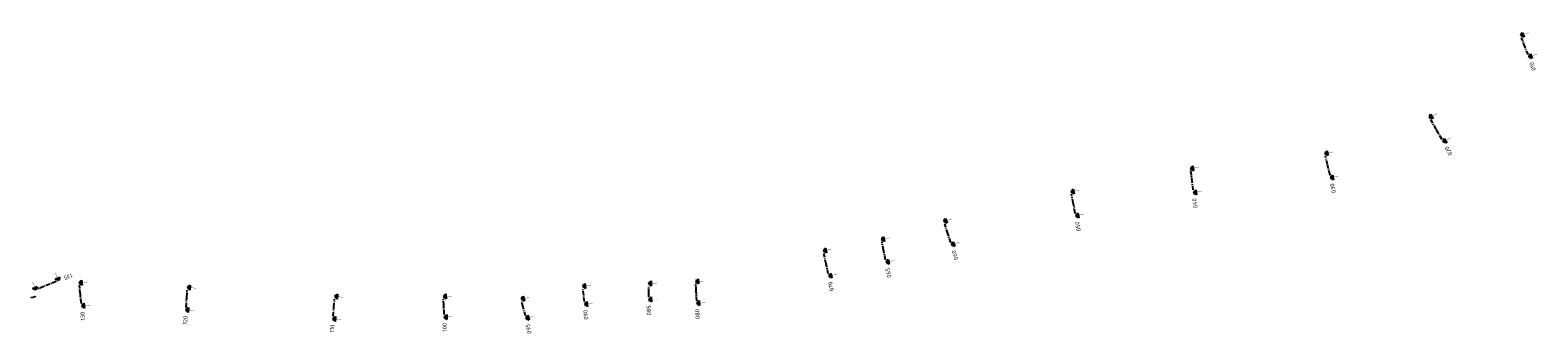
# Model space of a CAD drawing. Header units: metres. Extents: x 189849 to 197696, y 581892 to 586641.
# Tile 7 of 7: x 195901 to 197696, y 586279 to 586641. Entities that reach past the tile are written whole.
import ezdxf
from ezdxf.enums import TextEntityAlignment as Align

# ---------------------------------------------------------------- set-up
doc = ezdxf.new("R2010")
doc.units = ezdxf.units.M
doc.linetypes.add('XX-CENTER', pattern=[8, 5, -1, 1, -1])
doc.layers.add('profiellijn', color=7, linetype='XX-CENTER')
doc.layers.add('Teksten', color=7, linetype='Continuous')
doc.layers.add('xr-1502 gbkn$0$Q10', color=251, linetype='Continuous', lineweight=13)
doc.styles.add('NLCS-ISO', font='NLCS-ISO.ttf')
doc.styles.get("Standard").update_dxf_attribs({"font": 'NLCS-ISO.ttf'})

# ---------------------------------------------------------------- blocks, each defined once
blk = doc.blocks.new('pijldrsn')
at = {"linetype": 'Continuous'}
blk.add_hatch(color=256, dxfattribs=at).paths.add_polyline_path([(-3, -3), (0, 0), (3, -3)])
for p, q in [((-3, -3), (0, 0)), ((0, 0), (3, -3)), ((0, 0), (0, -3)), ((0, 0), (0, 0)), ((0, 0), (0, 0)), ((0, 0), (0, 0)), ((3, -3), (-3, -3))]:
    blk.add_line(p, q, dxfattribs=at)
at = {"linetype": 'Continuous', "const_width": 0.35}
for points in [[(-3, 0), (3, 0)], [(0, 0), (0, -10)]]:
    blk.add_lwpolyline(points, dxfattribs=at)
at = {"flags": 11}
for tag, p in [('TEXTHG', (0, -71.8)), ('TEXTAT', (0, -65))]:
    blk.add_attdef(tag, text='', height=5, dxfattribs=at).set_placement(p, align=Align.TOP_CENTER)

msp = doc.modelspace()

# ---------------------------------------------------------------- linework, layer by layer
at = {"layer": 'profiellijn'}
for p, q in [((197681.4, 586620.4), (197677.2, 586631.3)), ((197684.8, 586611.4), (197681.4, 586620.4)), ((197575.3, 586522.7), (197569.1, 586533.7)), ((197582.4, 586510.2), (197575.3, 586522.7)), ((197446, 586480.5), (197443.7, 586490.4)), ((197284.9, 586459.9), (197283.3, 586472.8)), ((197449, 586467.5), (197446, 586480.5)), ((197286.1, 586450.1), (197284.9, 586459.9)), ((197143.2, 586434.8), (197141.1, 586445)), ((197145.7, 586422.2), (197143.2, 586434.8)), ((196993.8, 586398.3), (196990.1, 586409.7)), ((196997.4, 586387.5), (196993.8, 586398.3)), ((196917.4, 586378.8), (196915.5, 586388.2)), ((196919.8, 586367), (196917.4, 586378.8)), ((196849, 586362.1), (196846.3, 586374.4)), ((196851.4, 586350.4), (196849, 586362.1)), ((195932, 586341), (195910.6, 586332.3)), ((195960.9, 586325.7), (195959.8, 586336.5)), ((195962, 586314.9), (195960.9, 586325.7)), ((196087.6, 586322.1), (196088.2, 586330.8)), ((196560.3, 586324.6), (196559.4, 586332.3)), ((196561.1, 586317), (196560.3, 586324.6)), ((196637.7, 586327.7), (196637.6, 586335.6)), ((196637.8, 586322.7), (196637.7, 586327.7)), ((196694.3, 586329.5), (196693.8, 586338.1)), ((196694.9, 586318.1), (196694.3, 586329.5)), ((196086.8, 586310.2), (196087.6, 586322.1)), ((196261.9, 586299.5), (196262.8, 586310.3)), ((196262.8, 586310.3), (196263.6, 586320.1)), ((196393.6, 586313), (196393.3, 586320.1)), ((196394.1, 586301.7), (196393.6, 586313)), ((196488.3, 586310.2), (196486.7, 586316.9)), ((196490.8, 586300.1), (196488.3, 586310.2))]:
    msp.add_line(p, q, dxfattribs=at)
at = {"layer": 'xr-1502 gbkn$0$Q10', "flags": 128}
for points in [[(195902.5, 586321.2), (195902.2, 586322.2), (195906, 586323.3)], [(195906.6, 586323.5), (195907, 586323.6), (195907.3, 586322.6), (195902.5, 586321.2)], [(195906, 586323.3), (195906.6, 586323.5)]]:
    msp.add_lwpolyline(points, dxfattribs=at)

# ---------------------------------------------------------------- block references
at = {"layer": 'profiellijn'}
for p, rotation in [((197676.2, 586634.1), 110.8127498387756), ((197685.9, 586608.6), 110.8127498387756), ((197567.6, 586536.3), 119.5435750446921), ((197583.9, 586507.5), 119.5435750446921), ((197443, 586493.3), 102.8896762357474), ((197283, 586475.7), 96.96242397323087), ((197449.6, 586464.6), 102.8896762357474), ((197140.6, 586447.9), 101.202522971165), ((197286.5, 586447.1), 96.96242397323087), ((196989.2, 586412.5), 108.0595046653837), ((197146.2, 586419.3), 101.202522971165), ((196914.9, 586391.1), 101.4460193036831), ((196845.7, 586377.4), 102.0013239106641), ((196998.3, 586384.7), 108.0595046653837), ((196920.4, 586364), 101.4460193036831), ((195907.8, 586331.1), 202.3212771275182), ((195934.7, 586342.2), 202.3212771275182), ((195959.5, 586339.5), 95.90180711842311), ((196637.6, 586338.6), 90.51294967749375), ((196693.6, 586341.1), 93.13624111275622), ((196852.1, 586347.5), 102.0013239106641), ((196088.4, 586333.8), 86.0514660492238), ((196263.8, 586323.1), 85.3825852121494), ((196393.2, 586323.1), 92.46325034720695), ((196486, 586319.8), 103.7926751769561), ((196559.1, 586335.3), 96.1165610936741), ((196637.8, 586319.7), 90.51294967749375), ((195962.4, 586311.9), 95.90180711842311), ((196086.6, 586307.2), 86.0514660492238), ((196561.4, 586314), 96.1165610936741), ((196695.1, 586315.1), 93.13624111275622), ((196261.6, 586296.5), 85.3825852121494), ((196394.2, 586298.7), 92.46325034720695), ((196491.5, 586297.2), 103.7926751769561)]:
    msp.add_blockref('pijldrsn', p, dxfattribs=dict(at, rotation=rotation))

# ---------------------------------------------------------------- texts
at = {"layer": 'Teksten', "style": 'NLCS-ISO'}
for s, rotation, p in [('010', 110.8127, (197688.3, 586602.1)), ('020', 119.5436, (197587.4, 586501.5)), ('030', 102.8897, (197451.2, 586457.8)), ('040', 96.9624, (197287.3, 586440.2)), ('050', 101.2025, (197147.6, 586412.4)), ('060', 108.0595, (197000.5, 586378)), ('135', 202.3213, (195941.2, 586344.8)), ('065', 101.446, (196921.8, 586357.2)), ('070', 102.0013, (196853.5, 586340.7)), ('090', 96.1166, (196562.1, 586307.1)), ('085', 90.5129, (196637.8, 586312.7)), ('080', 93.1362, (196695.4, 586308.1)), ('130', 95.9018, (195963.1, 586304.9)), ('120', 86.0515, (196086.1, 586300.2)), ('110', 85.3826, (196261.1, 586289.5)), ('100', 92.4633, (196394.5, 586291.7)), ('095', 103.7927, (196493.2, 586290.4))]:
    msp.add_text(s, height=5, rotation=rotation, dxfattribs=at).set_placement(p, align=Align.MIDDLE_RIGHT)

doc.saveas('drawing.dxf')
